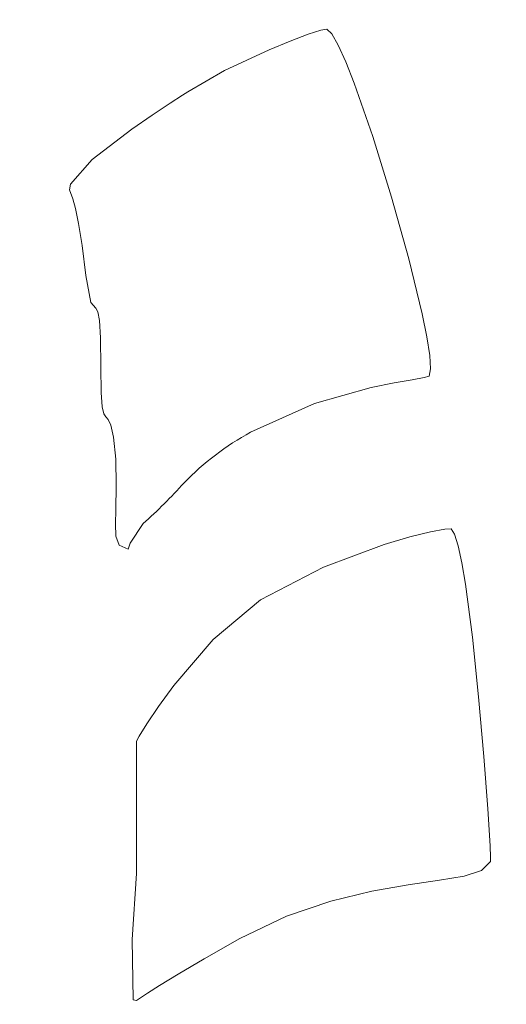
# Model space of a CAD drawing. Header units: millimetres. Extents: x -285 to 176, y -252 to 158.
# Tile 147 of 256: x 15.49 to 17.76, y -23.32 to -18.73. Entities that reach past the tile are written whole.
import ezdxf

# ---------------------------------------------------------------- set-up
doc = ezdxf.new("R2010")
doc.units = ezdxf.units.MM
doc.header["$MEASUREMENT"] = 0
doc.layers.add('Layer 1', color=7, linetype='Continuous')

msp = doc.modelspace()

# ---------------------------------------------------------------- linework, layer by layer
at = {"layer": 'Layer 1', "color": 1, "lineweight": 9}
msp.add_open_spline([(-4.334, -26.4073), (-4.334, -26.4073), (-6.4683, -24.2765), (-6.4683, -24.2765), (-6.4683, -24.2765), (-6.4683, -24.2765), (0.6049, -17.2034), (0.6049, -17.2034), (0.6049, -17.2034), (0.6049, -17.2034), (2.7357, -19.3376), (2.7357, -19.3376), (2.7357, -19.3376), (2.7357, -19.3376), (12.0948, -9.9785), (12.0948, -9.9785), (12.0948, -9.9785), (12.0948, -9.9785), (10.0275, -7.9112), (10.0275, -7.9112), (10.0275, -7.9112), (10.0275, -7.9112), (17.1008, -0.838), (17.1008, -0.838), (17.1008, -0.838), (17.1008, -0.838), (19.168, -2.9088), (19.168, -2.9088), (19.168, -2.9088), (19.168, -2.9088), (27.4089, 5.3356), (27.4089, 5.3356), (27.4089, 5.3356), (27.4089, 5.3356), (35.6145, -2.87), (35.6145, -2.87), (35.6145, -2.87), (35.6145, -2.87), (37.6465, -0.838), (37.6465, -0.838), (37.6465, -0.838), (37.6465, -0.838), (44.7163, -7.9112), (44.7163, -7.9112), (44.7163, -7.9112), (44.7163, -7.9112), (42.6877, -9.9432), (42.6877, -9.9432), (42.6877, -9.9432), (42.6877, -9.9432), (52.0469, -19.3024), (52.0469, -19.3024), (52.0469, -19.3024), (52.0469, -19.3024), (54.1424, -17.2034), (54.1424, -17.2034), (54.1424, -17.2034), (54.1424, -17.2034), (61.212, -24.2765), (61.212, -24.2765), (61.212, -24.2765), (61.212, -24.2765), (59.1166, -26.372), (59.1166, -26.372), (59.1166, -26.372), (59.1166, -26.372), (60.5982, -27.8537), (60.5982, -27.8537), (60.5982, -27.8537), (60.5982, -27.8537), (61.8752, -29.6598), (61.8752, -29.6598), (61.8752, -29.6598), (61.8752, -29.6598), (61.8752, -73.6689), (61.8752, -73.6689), (61.8752, -73.6689), (61.8752, -73.6689), (61.8752, -73.9617), (61.8752, -73.9617), (61.8752, -73.9617), (61.8752, -73.9617), (61.8752, -103.3622), (61.8752, -103.3622), (61.8752, -103.3622), (61.8752, -103.3622), (50.7204, -103.3622), (50.7204, -103.3622), (50.7204, -103.3622), (50.7204, -103.3622), (50.7204, -106.2513), (50.7204, -106.2513), (50.7204, -106.2513), (50.7204, -106.2513), (35.4205, -106.2513), (35.4205, -106.2513), (35.4205, -106.2513), (35.4205, -106.2513), (35.4205, -103.3622), (35.4205, -103.3622), (35.4205, -103.3622), (35.4205, -103.3622), (19.3338, -103.3622), (19.3338, -103.3622), (19.3338, -103.3622), (19.3338, -103.3622), (19.3338, -106.2513), (19.3338, -106.2513), (19.3338, -106.2513), (19.3338, -106.2513), (4.0338, -106.2513), (4.0338, -106.2513), (4.0338, -106.2513), (4.0338, -106.2513), (4.0338, -103.3622), (4.0338, -103.3622), (4.0338, -103.3622), (4.0338, -103.3622), (-7.121, -103.3622), (-7.121, -103.3622), (-7.121, -103.3622), (-7.121, -103.3622), (-7.121, -73.6972), (-7.121, -73.6972), (-7.121, -73.6972), (-7.121, -73.6972), (-7.121, -29.6598), (-7.121, -29.6598), (-7.121, -29.6598), (-7.121, -29.6598), (-5.8757, -27.9489), (-5.8757, -27.9489), (-5.8757, -27.9489), (-5.8757, -27.9489), (-4.334, -26.4073), (-4.334, -26.4073)], degree=3, knots=[0, 0, 0, 0, 0.028571, 0.028571, 0.028571, 0.028571, 0.057143, 0.057143, 0.057143, 0.057143, 0.085714, 0.085714, 0.085714, 0.085714, 0.114286, 0.114286, 0.114286, 0.114286, 0.142857, 0.142857, 0.142857, 0.142857, 0.171429, 0.171429, 0.171429, 0.171429, 0.2, 0.2, 0.2, 0.2, 0.228571, 0.228571, 0.228571, 0.228571, 0.257143, 0.257143, 0.257143, 0.257143, 0.285714, 0.285714, 0.285714, 0.285714, 0.314286, 0.314286, 0.314286, 0.314286, 0.342857, 0.342857, 0.342857, 0.342857, 0.371429, 0.371429, 0.371429, 0.371429, 0.4, 0.4, 0.4, 0.4, 0.428571, 0.428571, 0.428571, 0.428571, 0.457143, 0.457143, 0.457143, 0.457143, 0.485714, 0.485714, 0.485714, 0.485714, 0.514286, 0.514286, 0.514286, 0.514286, 0.542857, 0.542857, 0.542857, 0.542857, 0.571429, 0.571429, 0.571429, 0.571429, 0.6, 0.6, 0.6, 0.6, 0.628571, 0.628571, 0.628571, 0.628571, 0.657143, 0.657143, 0.657143, 0.657143, 0.685714, 0.685714, 0.685714, 0.685714, 0.714286, 0.714286, 0.714286, 0.714286, 0.742857, 0.742857, 0.742857, 0.742857, 0.771429, 0.771429, 0.771429, 0.771429, 0.8, 0.8, 0.8, 0.8, 0.828571, 0.828571, 0.828571, 0.828571, 0.857143, 0.857143, 0.857143, 0.857143, 0.885714, 0.885714, 0.885714, 0.885714, 0.914286, 0.914286, 0.914286, 0.914286, 0.942857, 0.942857, 0.942857, 0.942857, 1, 1, 1, 1], dxfattribs=at)
at = {"layer": 'Layer 1', "color": 3, "lineweight": 9}
for points, knots in [([(10.1158, -48.7346), (10.1158, -48.7346), (10.114, -48.851), (10.114, -48.851), (10.114, -48.851), (10.114, -48.851), (10.1145, -48.9462), (10.1145, -48.9462), (10.1145, -48.9462), (10.1145, -48.9462), (10.1262, -49.0203), (10.1262, -49.0203), (10.1262, -49.0203), (10.1262, -49.0203), (10.158, -49.0733), (10.158, -49.0733), (10.158, -49.0733), (10.158, -49.0733), (10.1792, -49.105), (10.1792, -49.105), (10.1792, -49.105), (10.1792, -49.105), (11.1942, -49.1024), (11.1942, -49.1024), (11.1942, -49.1024), (11.1942, -49.1024), (12.1438, -49.0999), (12.1438, -49.0999), (12.1438, -49.0999), (12.1438, -49.0999), (13.0279, -49.0974), (13.0279, -49.0974), (13.0279, -49.0974), (13.0279, -49.0974), (13.8465, -49.0951), (13.8465, -49.0951), (13.8465, -49.0951), (13.8465, -49.0951), (14.5996, -49.0928), (14.5996, -49.0928), (14.5996, -49.0928), (14.5996, -49.0928), (15.2874, -49.0906), (15.2874, -49.0906), (15.2874, -49.0906), (15.2874, -49.0906), (15.9097, -49.0885), (15.9097, -49.0885), (15.9097, -49.0885), (15.9097, -49.0885), (16.4666, -49.0865), (16.4666, -49.0865), (16.4666, -49.0865), (16.4666, -49.0865), (16.9581, -49.0845), (16.9581, -49.0845), (16.9581, -49.0845), (16.9581, -49.0845), (17.3842, -49.0827), (17.3842, -49.0827), (17.3842, -49.0827), (17.3842, -49.0827), (17.745, -49.0809), (17.745, -49.0809), (17.745, -49.0809), (17.745, -49.0809), (18.0403, -49.0792), (18.0403, -49.0792), (18.0403, -49.0792), (18.0403, -49.0792), (18.2704, -49.0776), (18.2704, -49.0776), (18.2704, -49.0776), (18.2704, -49.0776), (18.435, -49.0761), (18.435, -49.0761), (18.435, -49.0761), (18.435, -49.0761), (18.5343, -49.0746), (18.5343, -49.0746), (18.5343, -49.0746), (18.5343, -49.0746), (18.5683, -49.0733), (18.5683, -49.0733), (18.5683, -49.0733), (18.5683, -49.0733), (18.5974, -49.0454), (18.5974, -49.0454), (18.5974, -49.0454), (18.5974, -49.0454), (18.6, -49.0415), (18.6, -49.0415), (18.6, -49.0415), (18.6, -49.0415), (18.6, -38.4688), (18.6, -38.4688), (18.6, -38.4688), (18.6, -38.4688), (18.5939, -38.4172), (18.5939, -38.4172), (18.5939, -38.4172), (18.5939, -38.4172), (18.5885, -38.3494), (18.5885, -38.3494), (18.5885, -38.3494), (18.5885, -38.3494), (18.584, -38.2427), (18.584, -38.2427), (18.584, -38.2427), (18.584, -38.2427), (18.5802, -38.0747), (18.5802, -38.0747), (18.5802, -38.0747), (18.5802, -38.0747), (18.5785, -37.9606), (18.5785, -37.9606), (18.5785, -37.9606), (18.5785, -37.9606), (18.577, -37.8227), (18.577, -37.8227), (18.577, -37.8227), (18.577, -37.8227), (18.5757, -37.6582), (18.5757, -37.6582), (18.5757, -37.6582), (18.5757, -37.6582), (18.5745, -37.4642), (18.5745, -37.4642), (18.5745, -37.4642), (18.5745, -37.4642), (18.5734, -37.238), (18.5734, -37.238), (18.5734, -37.238), (18.5734, -37.238), (18.5725, -36.9767), (18.5725, -36.9767), (18.5725, -36.9767), (18.5725, -36.9767), (18.5717, -36.6774), (18.5717, -36.6774), (18.5717, -36.6774), (18.5717, -36.6774), (18.5709, -36.3375), (18.5709, -36.3375), (18.5709, -36.3375), (18.5709, -36.3375), (18.5703, -35.954), (18.5703, -35.954), (18.5703, -35.954), (18.5703, -35.954), (18.5698, -35.5242), (18.5698, -35.5242), (18.5698, -35.5242), (18.5698, -35.5242), (18.5694, -35.0452), (18.5694, -35.0452), (18.5694, -35.0452), (18.5694, -35.0452), (18.5691, -34.5141), (18.5691, -34.5141), (18.5691, -34.5141), (18.5691, -34.5141), (18.5688, -33.9283), (18.5688, -33.9283), (18.5688, -33.9283), (18.5688, -33.9283), (18.5686, -33.2848), (18.5686, -33.2848), (18.5686, -33.2848), (18.5686, -33.2848), (18.5684, -32.5808), (18.5684, -32.5808), (18.5684, -32.5808), (18.5684, -32.5808), (18.5683, -31.8136), (18.5683, -31.8136), (18.5683, -31.8136), (18.5683, -31.8136), (18.5683, -30.9803), (18.5683, -30.9803), (18.5683, -30.9803), (18.5683, -30.9803), (18.5682, -30.078), (18.5682, -30.078), (18.5682, -30.078), (18.5682, -30.078), (18.5682, -29.1041), (18.5682, -29.1041), (18.5682, -29.1041), (18.5682, -29.1041), (18.5682, -28.0555), (18.5682, -28.0555), (18.5682, -28.0555), (18.5682, -28.0555), (18.5683, -26.9296), (18.5683, -26.9296), (18.5683, -26.9296), (18.5683, -26.9296), (18.5683, -25.7235), (18.5683, -25.7235), (18.5683, -25.7235), (18.5683, -25.7235), (18.5683, -24.4343), (18.5683, -24.4343), (18.5683, -24.4343), (18.5683, -24.4343), (18.5683, -23.0594), (18.5683, -23.0594), (18.5683, -23.0594), (18.5683, -23.0594), (18.5672, -22.7164), (18.5672, -22.7164), (18.5672, -22.7164), (18.5672, -22.7164), (18.5601, -22.3181), (18.5601, -22.3181), (18.5601, -22.3181), (18.5601, -22.3181), (18.5412, -21.8703), (18.5412, -21.8703), (18.5412, -21.8703), (18.5412, -21.8703), (18.5048, -21.3784), (18.5048, -21.3784), (18.5048, -21.3784), (18.5048, -21.3784), (18.4453, -20.8482), (18.4453, -20.8482), (18.4453, -20.8482), (18.4453, -20.8482), (18.357, -20.2853), (18.357, -20.2853), (18.357, -20.2853), (18.357, -20.2853), (18.2341, -19.6952), (18.2341, -19.6952), (18.2341, -19.6952), (18.2341, -19.6952), (18.0709, -19.0836), (18.0709, -19.0836), (18.0709, -19.0836), (18.0709, -19.0836), (17.9781, -18.7968), (17.9781, -18.7968), (17.9781, -18.7968), (17.9781, -18.7968), (17.8566, -18.4625), (17.8566, -18.4625), (17.8566, -18.4625), (17.8566, -18.4625), (17.708, -18.0923), (17.708, -18.0923), (17.708, -18.0923), (17.708, -18.0923), (17.5338, -17.6976), (17.5338, -17.6976), (17.5338, -17.6976), (17.5338, -17.6976), (17.1144, -16.8805), (17.1144, -16.8805), (17.1144, -16.8805), (17.1144, -16.8805), (16.6103, -16.1027), (16.6103, -16.1027), (16.6103, -16.1027), (16.2914, -15.685), (15.9412, -15.2923), (15.5626, -14.9279), (15.5626, -14.9279), (15.5626, -14.9279), (15.1867, -14.5831), (15.1867, -14.5831), (15.1867, -14.5831), (15.1867, -14.5831), (14.7984, -14.273), (14.7984, -14.273), (14.7984, -14.273), (14.7984, -14.273), (14.624, -14.1481), (14.624, -14.1481), (14.624, -14.1481), (14.624, -14.1481), (14.4757, -14.0523), (14.4757, -14.0523), (14.4757, -14.0523), (14.4757, -14.0523), (14.3632, -13.9924), (14.3632, -13.9924), (14.3632, -13.9924), (14.3632, -13.9924), (14.2961, -13.9754), (14.2961, -13.9754), (14.2961, -13.9754), (14.2961, -13.9754), (14.2581, -13.9994), (14.2581, -13.9994), (14.2581, -13.9994), (14.2581, -13.9994), (14.175, -14.0602), (14.175, -14.0602), (14.175, -14.0602), (14.175, -14.0602), (14.0575, -14.1491), (14.0575, -14.1491), (14.0575, -14.1491), (14.0575, -14.1491), (13.9165, -14.2572), (13.9165, -14.2572), (13.9165, -14.2572), (13.9165, -14.2572), (13.6071, -14.4958), (13.6071, -14.4958), (13.6071, -14.4958), (13.6071, -14.4958), (13.3331, -14.7057), (13.3331, -14.7057), (13.3331, -14.7057), (13.3331, -14.7057), (13.3089, -14.7262), (13.3089, -14.7262), (13.3089, -14.7262), (13.3089, -14.7262), (13.2486, -14.7799), (13.2486, -14.7799), (13.2486, -14.7799), (13.2486, -14.7799), (13.1588, -14.863), (13.1588, -14.863), (13.1588, -14.863), (13.1588, -14.863), (13.046, -14.9715), (13.046, -14.9715), (13.046, -14.9715), (13.046, -14.9715), (12.7779, -15.2499), (12.7779, -15.2499), (12.7779, -15.2499), (12.7779, -15.2499), (12.4969, -15.5841), (12.4969, -15.5841), (12.4969, -15.5841), (12.4969, -15.5841), (12.4759, -15.6008), (12.4759, -15.6008), (12.4759, -15.6008), (12.4759, -15.6008), (12.421, -15.65), (12.421, -15.65), (12.421, -15.65), (12.421, -15.65), (12.3283, -15.7499), (12.3283, -15.7499), (12.3283, -15.7499), (12.3283, -15.7499), (12.194, -15.9187), (12.194, -15.9187), (12.194, -15.9187), (12.194, -15.9187), (12.11, -16.0347), (12.11, -16.0347), (12.11, -16.0347), (12.11, -16.0347), (12.0142, -16.1747), (12.0142, -16.1747), (12.0142, -16.1747), (12.0142, -16.1747), (11.9061, -16.341), (11.9061, -16.341), (11.9061, -16.341), (11.9061, -16.341), (11.7851, -16.536), (11.7851, -16.536), (11.7851, -16.536), (11.7851, -16.536), (11.6509, -16.7619), (11.6509, -16.7619), (11.6509, -16.7619), (11.6509, -16.7619), (11.5028, -17.021), (11.5028, -17.021), (11.5028, -17.021), (11.5028, -17.021), (11.3406, -17.3155), (11.3406, -17.3155), (11.3406, -17.3155), (11.3406, -17.3155), (11.1635, -17.6478), (11.1635, -17.6478), (11.1635, -17.6478), (11.1635, -17.6478), (11.055, -17.8796), (11.055, -17.8796), (11.055, -17.8796), (11.055, -17.8796), (10.9328, -18.182), (10.9328, -18.182), (10.9328, -18.182), (10.9328, -18.182), (10.8046, -18.5331), (10.8046, -18.5331), (10.8046, -18.5331), (10.8046, -18.5331), (10.678, -18.9108), (10.678, -18.9108), (10.678, -18.9108), (10.678, -18.9108), (10.5604, -19.2931), (10.5604, -19.2931), (10.5604, -19.2931), (10.5604, -19.2931), (10.4595, -19.658), (10.4595, -19.658), (10.4595, -19.658), (10.4595, -19.658), (10.3828, -19.9836), (10.3828, -19.9836), (10.3828, -19.9836), (10.3828, -19.9836), (10.3379, -20.2478), (10.3379, -20.2478), (10.3379, -20.2478), (10.3379, -20.2478), (10.3139, -20.4335), (10.3139, -20.4335), (10.3139, -20.4335), (10.3139, -20.4335), (10.2909, -20.5856), (10.2909, -20.5856), (10.2909, -20.5856), (10.2909, -20.5856), (10.269, -20.7117), (10.269, -20.7117), (10.269, -20.7117), (10.269, -20.7117), (10.2482, -20.8192), (10.2482, -20.8192), (10.2482, -20.8192), (10.2482, -20.8192), (10.2103, -21.0091), (10.2103, -21.0091), (10.2103, -21.0091), (10.2103, -21.0091), (10.178, -21.2157), (10.178, -21.2157), (10.178, -21.2157), (10.178, -21.2157), (10.164, -21.3442), (10.164, -21.3442), (10.164, -21.3442), (10.164, -21.3442), (10.1517, -21.4996), (10.1517, -21.4996), (10.1517, -21.4996), (10.1517, -21.4996), (10.1411, -21.6893), (10.1411, -21.6893), (10.1411, -21.6893), (10.1411, -21.6893), (10.1322, -21.9211), (10.1322, -21.9211), (10.1322, -21.9211), (10.1322, -21.9211), (10.1252, -22.2024), (10.1252, -22.2024), (10.1252, -22.2024), (10.1252, -22.2024), (10.12, -22.5409), (10.12, -22.5409), (10.12, -22.5409), (10.12, -22.5409), (10.1169, -22.9439), (10.1169, -22.9439), (10.1169, -22.9439), (10.1169, -22.9439), (10.1158, -23.4193), (10.1158, -23.4193), (10.1158, -23.4193), (10.1158, -23.4193), (10.1158, -48.7346), (10.1158, -48.7346), (10.1158, -48.7346), (10.1158, -48.7346), (10.1158, -48.7346), (10.1158, -48.7346)], [0, 0, 0, 0, 0.008197, 0.008197, 0.008197, 0.008197, 0.016393, 0.016393, 0.016393, 0.016393, 0.02459, 0.02459, 0.02459, 0.02459, 0.032787, 0.032787, 0.032787, 0.032787, 0.040984, 0.040984, 0.040984, 0.040984, 0.04918, 0.04918, 0.04918, 0.04918, 0.057377, 0.057377, 0.057377, 0.057377, 0.065574, 0.065574, 0.065574, 0.065574, 0.07377, 0.07377, 0.07377, 0.07377, 0.081967, 0.081967, 0.081967, 0.081967, 0.090164, 0.090164, 0.090164, 0.090164, 0.098361, 0.098361, 0.098361, 0.098361, 0.106557, 0.106557, 0.106557, 0.106557, 0.114754, 0.114754, 0.114754, 0.114754, 0.122951, 0.122951, 0.122951, 0.122951, 0.131148, 0.131148, 0.131148, 0.131148, 0.139344, 0.139344, 0.139344, 0.139344, 0.147541, 0.147541, 0.147541, 0.147541, 0.155738, 0.155738, 0.155738, 0.155738, 0.163934, 0.163934, 0.163934, 0.163934, 0.172131, 0.172131, 0.172131, 0.172131, 0.180328, 0.180328, 0.180328, 0.180328, 0.188525, 0.188525, 0.188525, 0.188525, 0.196721, 0.196721, 0.196721, 0.196721, 0.204918, 0.204918, 0.204918, 0.204918, 0.213115, 0.213115, 0.213115, 0.213115, 0.221311, 0.221311, 0.221311, 0.221311, 0.229508, 0.229508, 0.229508, 0.229508, 0.237705, 0.237705, 0.237705, 0.237705, 0.245902, 0.245902, 0.245902, 0.245902, 0.254098, 0.254098, 0.254098, 0.254098, 0.262295, 0.262295, 0.262295, 0.262295, 0.270492, 0.270492, 0.270492, 0.270492, 0.278689, 0.278689, 0.278689, 0.278689, 0.286885, 0.286885, 0.286885, 0.286885, 0.295082, 0.295082, 0.295082, 0.295082, 0.303279, 0.303279, 0.303279, 0.303279, 0.311475, 0.311475, 0.311475, 0.311475, 0.319672, 0.319672, 0.319672, 0.319672, 0.327869, 0.327869, 0.327869, 0.327869, 0.336066, 0.336066, 0.336066, 0.336066, 0.344262, 0.344262, 0.344262, 0.344262, 0.352459, 0.352459, 0.352459, 0.352459, 0.360656, 0.360656, 0.360656, 0.360656, 0.368852, 0.368852, 0.368852, 0.368852, 0.377049, 0.377049, 0.377049, 0.377049, 0.385246, 0.385246, 0.385246, 0.385246, 0.393443, 0.393443, 0.393443, 0.393443, 0.401639, 0.401639, 0.401639, 0.401639, 0.409836, 0.409836, 0.409836, 0.409836, 0.418033, 0.418033, 0.418033, 0.418033, 0.42623, 0.42623, 0.42623, 0.42623, 0.434426, 0.434426, 0.434426, 0.434426, 0.442623, 0.442623, 0.442623, 0.442623, 0.45082, 0.45082, 0.45082, 0.45082, 0.459016, 0.459016, 0.459016, 0.459016, 0.467213, 0.467213, 0.467213, 0.467213, 0.47541, 0.47541, 0.47541, 0.47541, 0.483607, 0.483607, 0.483607, 0.483607, 0.491803, 0.491803, 0.491803, 0.491803, 0.5, 0.5, 0.5, 0.5, 0.508197, 0.508197, 0.508197, 0.508197, 0.516393, 0.516393, 0.516393, 0.516393, 0.52459, 0.52459, 0.52459, 0.52459, 0.532787, 0.532787, 0.532787, 0.532787, 0.540984, 0.540984, 0.540984, 0.540984, 0.54918, 0.54918, 0.54918, 0.54918, 0.557377, 0.557377, 0.557377, 0.557377, 0.565574, 0.565574, 0.565574, 0.565574, 0.57377, 0.57377, 0.57377, 0.57377, 0.581967, 0.581967, 0.581967, 0.581967, 0.590164, 0.590164, 0.590164, 0.590164, 0.598361, 0.598361, 0.598361, 0.598361, 0.606557, 0.606557, 0.606557, 0.606557, 0.614754, 0.614754, 0.614754, 0.614754, 0.622951, 0.622951, 0.622951, 0.622951, 0.631148, 0.631148, 0.631148, 0.631148, 0.639344, 0.639344, 0.639344, 0.639344, 0.647541, 0.647541, 0.647541, 0.647541, 0.655738, 0.655738, 0.655738, 0.655738, 0.663934, 0.663934, 0.663934, 0.663934, 0.672131, 0.672131, 0.672131, 0.672131, 0.680328, 0.680328, 0.680328, 0.680328, 0.688525, 0.688525, 0.688525, 0.688525, 0.696721, 0.696721, 0.696721, 0.696721, 0.704918, 0.704918, 0.704918, 0.704918, 0.713115, 0.713115, 0.713115, 0.713115, 0.721311, 0.721311, 0.721311, 0.721311, 0.729508, 0.729508, 0.729508, 0.729508, 0.737705, 0.737705, 0.737705, 0.737705, 0.745902, 0.745902, 0.745902, 0.745902, 0.754098, 0.754098, 0.754098, 0.754098, 0.762295, 0.762295, 0.762295, 0.762295, 0.770492, 0.770492, 0.770492, 0.770492, 0.778689, 0.778689, 0.778689, 0.778689, 0.786885, 0.786885, 0.786885, 0.786885, 0.795082, 0.795082, 0.795082, 0.795082, 0.803279, 0.803279, 0.803279, 0.803279, 0.811475, 0.811475, 0.811475, 0.811475, 0.819672, 0.819672, 0.819672, 0.819672, 0.827869, 0.827869, 0.827869, 0.827869, 0.836066, 0.836066, 0.836066, 0.836066, 0.844262, 0.844262, 0.844262, 0.844262, 0.852459, 0.852459, 0.852459, 0.852459, 0.860656, 0.860656, 0.860656, 0.860656, 0.868852, 0.868852, 0.868852, 0.868852, 0.877049, 0.877049, 0.877049, 0.877049, 0.885246, 0.885246, 0.885246, 0.885246, 0.893443, 0.893443, 0.893443, 0.893443, 0.901639, 0.901639, 0.901639, 0.901639, 0.909836, 0.909836, 0.909836, 0.909836, 0.918033, 0.918033, 0.918033, 0.918033, 0.92623, 0.92623, 0.92623, 0.92623, 0.934426, 0.934426, 0.934426, 0.934426, 0.942623, 0.942623, 0.942623, 0.942623, 0.95082, 0.95082, 0.95082, 0.95082, 0.959016, 0.959016, 0.959016, 0.959016, 0.967213, 0.967213, 0.967213, 0.967213, 0.97541, 0.97541, 0.97541, 0.97541, 0.983607, 0.983607, 0.983607, 0.983607, 1, 1, 1, 1]), ([(15.9965, -21.1968), (15.9965, -21.1968), (16.0067, -21.1685), (16.0067, -21.1685), (16.0067, -21.1685), (16.0067, -21.1685), (16.0671, -21.0769), (16.0671, -21.0769), (16.0671, -21.0769), (16.1344, -21.0172), (16.198, -20.9536), (16.2576, -20.8864), (16.2576, -20.8864), (16.3494, -20.7932), (16.4539, -20.7136), (16.5681, -20.65), (16.5681, -20.65), (16.5681, -20.65), (16.8659, -20.5164), (16.8659, -20.5164), (16.8659, -20.5164), (16.8659, -20.5164), (17.1299, -20.4414), (17.1299, -20.4414), (17.1299, -20.4414), (17.1299, -20.4414), (17.2371, -20.4198), (17.2371, -20.4198), (17.2371, -20.4198), (17.2371, -20.4198), (17.3212, -20.4054), (17.3212, -20.4054), (17.3212, -20.4054), (17.3212, -20.4054), (17.3773, -20.396), (17.3773, -20.396), (17.3773, -20.396), (17.3773, -20.396), (17.4006, -20.389), (17.4006, -20.389), (17.4006, -20.389), (17.4006, -20.389), (17.4075, -20.3549), (17.4075, -20.3549), (17.4075, -20.3549), (17.4075, -20.3549), (17.4036, -20.2923), (17.4036, -20.2923), (17.4036, -20.2923), (17.4036, -20.2923), (17.3903, -20.2056), (17.3903, -20.2056), (17.3903, -20.2056), (17.3903, -20.2056), (17.3689, -20.0987), (17.3689, -20.0987), (17.3689, -20.0987), (17.3689, -20.0987), (17.3064, -19.8416), (17.3064, -19.8416), (17.3064, -19.8416), (17.3064, -19.8416), (17.226, -19.5542), (17.226, -19.5542), (17.226, -19.5542), (17.226, -19.5542), (17.1377, -19.2699), (17.1377, -19.2699), (17.1377, -19.2699), (17.1377, -19.2699), (17.0514, -19.0222), (17.0514, -19.0222), (17.0514, -19.0222), (17.0514, -19.0222), (17.0121, -18.9224), (17.0121, -18.9224), (17.0121, -18.9224), (17.0121, -18.9224), (16.977, -18.8443), (16.977, -18.8443), (16.977, -18.8443), (16.977, -18.8443), (16.9474, -18.792), (16.9474, -18.792), (16.9474, -18.792), (16.9474, -18.792), (16.9244, -18.7697), (16.9244, -18.7697), (16.9244, -18.7697), (16.9244, -18.7697), (16.8956, -18.7741), (16.8956, -18.7741), (16.8956, -18.7741), (16.8956, -18.7741), (16.8359, -18.7936), (16.8359, -18.7936), (16.8359, -18.7936), (16.8359, -18.7936), (16.7531, -18.8251), (16.7531, -18.8251), (16.7531, -18.8251), (16.7531, -18.8251), (16.6554, -18.8658), (16.6554, -18.8658), (16.6554, -18.8658), (16.6554, -18.8658), (16.4471, -18.9631), (16.4471, -18.9631), (16.4471, -18.9631), (16.4471, -18.9631), (16.2752, -19.0625), (16.2752, -19.0625), (16.2752, -19.0625), (16.2752, -19.0625), (16.2513, -19.0773), (16.2513, -19.0773), (16.2513, -19.0773), (16.2513, -19.0773), (16.1923, -19.1153), (16.1923, -19.1153), (16.1923, -19.1153), (16.1923, -19.1153), (16.1094, -19.1704), (16.1094, -19.1704), (16.1094, -19.1704), (16.1094, -19.1704), (16.0138, -19.2366), (16.0138, -19.2366), (16.0138, -19.2366), (16.0138, -19.2366), (15.8293, -19.3785), (15.8293, -19.3785), (15.8293, -19.3785), (15.8293, -19.3785), (15.7285, -19.4929), (15.7285, -19.4929), (15.7285, -19.4929), (15.7285, -19.4929), (15.7242, -19.5194), (15.7242, -19.5194), (15.7242, -19.5194), (15.7242, -19.5194), (15.7386, -19.5621), (15.7386, -19.5621), (15.7386, -19.5621), (15.7386, -19.5621), (15.751, -19.607), (15.751, -19.607), (15.751, -19.607), (15.751, -19.607), (15.7657, -19.6769), (15.7657, -19.6769), (15.7657, -19.6769), (15.7657, -19.6769), (15.782, -19.7788), (15.782, -19.7788), (15.782, -19.7788), (15.782, -19.7788), (15.799, -19.9198), (15.799, -19.9198), (15.799, -19.9198), (15.799, -19.9198), (15.8235, -20.046), (15.8235, -20.046), (15.8235, -20.046), (15.8235, -20.046), (15.8463, -20.0723), (15.8463, -20.0723), (15.8463, -20.0723), (15.8463, -20.0723), (15.8557, -20.0887), (15.8557, -20.0887), (15.8557, -20.0887), (15.8557, -20.0887), (15.8631, -20.1291), (15.8631, -20.1291), (15.8631, -20.1291), (15.8631, -20.1291), (15.8679, -20.2096), (15.8679, -20.2096), (15.8679, -20.2096), (15.8679, -20.2096), (15.8696, -20.3466), (15.8696, -20.3466), (15.8696, -20.3466), (15.8696, -20.3466), (15.8714, -20.4651), (15.8714, -20.4651), (15.8714, -20.4651), (15.8714, -20.4651), (15.8762, -20.5324), (15.8762, -20.5324), (15.8762, -20.5324), (15.8762, -20.5324), (15.8836, -20.5649), (15.8836, -20.5649), (15.8836, -20.5649), (15.8836, -20.5649), (15.893, -20.579), (15.893, -20.579), (15.893, -20.579), (15.893, -20.579), (15.9039, -20.5909), (15.9039, -20.5909), (15.9039, -20.5909), (15.9039, -20.5909), (15.9157, -20.617), (15.9157, -20.617), (15.9157, -20.617), (15.9157, -20.617), (15.928, -20.6735), (15.928, -20.6735), (15.928, -20.6735), (15.928, -20.6735), (15.9401, -20.777), (15.9401, -20.777), (15.9401, -20.777), (15.9401, -20.777), (15.9415, -20.8991), (15.9415, -20.8991), (15.9415, -20.8991), (15.9415, -20.8991), (15.9401, -21.0134), (15.9401, -21.0134), (15.9401, -21.0134), (15.9401, -21.0134), (15.938, -21.0782), (15.938, -21.0782), (15.938, -21.0782), (15.938, -21.0782), (15.9393, -21.1355), (15.9393, -21.1355), (15.9393, -21.1355), (15.9393, -21.1355), (15.955, -21.1776), (15.955, -21.1776), (15.955, -21.1776), (15.955, -21.1776), (15.9965, -21.1968), (15.9965, -21.1968)], [0, 0, 0, 0, 0.016393, 0.016393, 0.016393, 0.016393, 0.032787, 0.032787, 0.032787, 0.032787, 0.04918, 0.04918, 0.04918, 0.04918, 0.065574, 0.065574, 0.065574, 0.065574, 0.081967, 0.081967, 0.081967, 0.081967, 0.098361, 0.098361, 0.098361, 0.098361, 0.114754, 0.114754, 0.114754, 0.114754, 0.131148, 0.131148, 0.131148, 0.131148, 0.147541, 0.147541, 0.147541, 0.147541, 0.163934, 0.163934, 0.163934, 0.163934, 0.180328, 0.180328, 0.180328, 0.180328, 0.196721, 0.196721, 0.196721, 0.196721, 0.213115, 0.213115, 0.213115, 0.213115, 0.229508, 0.229508, 0.229508, 0.229508, 0.245902, 0.245902, 0.245902, 0.245902, 0.262295, 0.262295, 0.262295, 0.262295, 0.278689, 0.278689, 0.278689, 0.278689, 0.295082, 0.295082, 0.295082, 0.295082, 0.311475, 0.311475, 0.311475, 0.311475, 0.327869, 0.327869, 0.327869, 0.327869, 0.344262, 0.344262, 0.344262, 0.344262, 0.360656, 0.360656, 0.360656, 0.360656, 0.377049, 0.377049, 0.377049, 0.377049, 0.393443, 0.393443, 0.393443, 0.393443, 0.409836, 0.409836, 0.409836, 0.409836, 0.42623, 0.42623, 0.42623, 0.42623, 0.442623, 0.442623, 0.442623, 0.442623, 0.459016, 0.459016, 0.459016, 0.459016, 0.47541, 0.47541, 0.47541, 0.47541, 0.491803, 0.491803, 0.491803, 0.491803, 0.508197, 0.508197, 0.508197, 0.508197, 0.52459, 0.52459, 0.52459, 0.52459, 0.540984, 0.540984, 0.540984, 0.540984, 0.557377, 0.557377, 0.557377, 0.557377, 0.57377, 0.57377, 0.57377, 0.57377, 0.590164, 0.590164, 0.590164, 0.590164, 0.606557, 0.606557, 0.606557, 0.606557, 0.622951, 0.622951, 0.622951, 0.622951, 0.639344, 0.639344, 0.639344, 0.639344, 0.655738, 0.655738, 0.655738, 0.655738, 0.672131, 0.672131, 0.672131, 0.672131, 0.688525, 0.688525, 0.688525, 0.688525, 0.704918, 0.704918, 0.704918, 0.704918, 0.721311, 0.721311, 0.721311, 0.721311, 0.737705, 0.737705, 0.737705, 0.737705, 0.754098, 0.754098, 0.754098, 0.754098, 0.770492, 0.770492, 0.770492, 0.770492, 0.786885, 0.786885, 0.786885, 0.786885, 0.803279, 0.803279, 0.803279, 0.803279, 0.819672, 0.819672, 0.819672, 0.819672, 0.836066, 0.836066, 0.836066, 0.836066, 0.852459, 0.852459, 0.852459, 0.852459, 0.868852, 0.868852, 0.868852, 0.868852, 0.885246, 0.885246, 0.885246, 0.885246, 0.901639, 0.901639, 0.901639, 0.901639, 0.918033, 0.918033, 0.918033, 0.918033, 0.934426, 0.934426, 0.934426, 0.934426, 0.95082, 0.95082, 0.95082, 0.95082, 0.967213, 0.967213, 0.967213, 0.967213, 1, 1, 1, 1]), ([(17.6863, -22.6538), (17.6863, -22.6538), (17.687, -22.6328), (17.687, -22.6328), (17.687, -22.6328), (17.687, -22.6328), (17.6851, -22.5819), (17.6851, -22.5819), (17.6851, -22.5819), (17.6851, -22.5819), (17.6809, -22.5053), (17.6809, -22.5053), (17.6809, -22.5053), (17.6809, -22.5053), (17.6746, -22.4073), (17.6746, -22.4073), (17.6746, -22.4073), (17.6746, -22.4073), (17.6562, -22.1639), (17.6562, -22.1639), (17.6562, -22.1639), (17.6562, -22.1639), (17.6317, -21.8856), (17.6317, -21.8856), (17.6317, -21.8856), (17.6317, -21.8856), (17.6025, -21.6063), (17.6025, -21.6063), (17.6025, -21.6063), (17.6025, -21.6063), (17.5703, -21.3599), (17.5703, -21.3599), (17.5703, -21.3599), (17.5703, -21.3599), (17.5535, -21.2597), (17.5535, -21.2597), (17.5535, -21.2597), (17.5535, -21.2597), (17.5366, -21.1803), (17.5366, -21.1803), (17.5366, -21.1803), (17.5366, -21.1803), (17.5196, -21.1262), (17.5196, -21.1262), (17.5196, -21.1262), (17.5196, -21.1262), (17.5029, -21.1015), (17.5029, -21.1015), (17.5029, -21.1015), (17.5029, -21.1015), (17.474, -21.103), (17.474, -21.103), (17.474, -21.103), (17.474, -21.103), (17.4077, -21.1156), (17.4077, -21.1156), (17.4077, -21.1156), (17.4077, -21.1156), (17.3109, -21.1395), (17.3109, -21.1395), (17.3109, -21.1395), (17.3109, -21.1395), (17.1907, -21.1747), (17.1907, -21.1747), (17.1907, -21.1747), (17.1907, -21.1747), (16.9076, -21.2801), (16.9076, -21.2801), (16.9076, -21.2801), (16.9076, -21.2801), (16.6139, -21.4332), (16.6139, -21.4332), (16.6139, -21.4332), (16.6139, -21.4332), (16.393, -21.6176), (16.393, -21.6176), (16.393, -21.6176), (16.393, -21.6176), (16.2096, -21.8318), (16.2096, -21.8318), (16.2096, -21.8318), (16.2096, -21.8318), (16.1381, -21.93), (16.1381, -21.93), (16.1381, -21.93), (16.1381, -21.93), (16.0836, -22.0116), (16.0836, -22.0116), (16.0836, -22.0116), (16.0836, -22.0116), (16.0485, -22.0686), (16.0485, -22.0686), (16.0485, -22.0686), (16.0485, -22.0686), (16.0353, -22.0929), (16.0353, -22.0929), (16.0353, -22.0929), (16.0353, -22.0929), (16.0353, -22.7102), (16.0353, -22.7102), (16.0353, -22.7102), (16.0353, -22.7102), (16.0151, -23.018), (16.0151, -23.018), (16.0151, -23.018), (16.0151, -23.018), (16.0212, -23.2994), (16.0212, -23.2994), (16.0212, -23.2994), (16.0212, -23.2994), (16.0365, -23.3018), (16.0365, -23.3018), (16.0365, -23.3018), (16.0365, -23.3018), (16.0874, -23.2689), (16.0874, -23.2689), (16.0874, -23.2689), (16.0874, -23.2689), (16.1436, -23.2327), (16.1436, -23.2327), (16.1436, -23.2327), (16.1436, -23.2327), (16.2296, -23.1798), (16.2296, -23.1798), (16.2296, -23.1798), (16.2296, -23.1798), (16.3523, -23.1076), (16.3523, -23.1076), (16.3523, -23.1076), (16.3523, -23.1076), (16.5186, -23.0136), (16.5186, -23.0136), (16.5186, -23.0136), (16.5186, -23.0136), (16.7358, -22.9096), (16.7358, -22.9096), (16.7358, -22.9096), (16.7358, -22.9096), (16.9422, -22.8383), (16.9422, -22.8383), (16.9422, -22.8383), (16.9422, -22.8383), (17.1331, -22.7918), (17.1331, -22.7918), (17.1331, -22.7918), (17.1331, -22.7918), (17.3036, -22.7622), (17.3036, -22.7622), (17.3036, -22.7622), (17.3036, -22.7622), (17.449, -22.7416), (17.449, -22.7416), (17.449, -22.7416), (17.449, -22.7416), (17.5644, -22.7219), (17.5644, -22.7219), (17.5644, -22.7219), (17.5644, -22.7219), (17.6451, -22.6953), (17.6451, -22.6953), (17.6451, -22.6953), (17.6451, -22.6953), (17.6863, -22.6538), (17.6863, -22.6538)], [0, 0, 0, 0, 0.02381, 0.02381, 0.02381, 0.02381, 0.047619, 0.047619, 0.047619, 0.047619, 0.071429, 0.071429, 0.071429, 0.071429, 0.095238, 0.095238, 0.095238, 0.095238, 0.119048, 0.119048, 0.119048, 0.119048, 0.142857, 0.142857, 0.142857, 0.142857, 0.166667, 0.166667, 0.166667, 0.166667, 0.190476, 0.190476, 0.190476, 0.190476, 0.214286, 0.214286, 0.214286, 0.214286, 0.238095, 0.238095, 0.238095, 0.238095, 0.261905, 0.261905, 0.261905, 0.261905, 0.285714, 0.285714, 0.285714, 0.285714, 0.309524, 0.309524, 0.309524, 0.309524, 0.333333, 0.333333, 0.333333, 0.333333, 0.357143, 0.357143, 0.357143, 0.357143, 0.380952, 0.380952, 0.380952, 0.380952, 0.404762, 0.404762, 0.404762, 0.404762, 0.428571, 0.428571, 0.428571, 0.428571, 0.452381, 0.452381, 0.452381, 0.452381, 0.47619, 0.47619, 0.47619, 0.47619, 0.5, 0.5, 0.5, 0.5, 0.52381, 0.52381, 0.52381, 0.52381, 0.547619, 0.547619, 0.547619, 0.547619, 0.571429, 0.571429, 0.571429, 0.571429, 0.595238, 0.595238, 0.595238, 0.595238, 0.619048, 0.619048, 0.619048, 0.619048, 0.642857, 0.642857, 0.642857, 0.642857, 0.666667, 0.666667, 0.666667, 0.666667, 0.690476, 0.690476, 0.690476, 0.690476, 0.714286, 0.714286, 0.714286, 0.714286, 0.738095, 0.738095, 0.738095, 0.738095, 0.761905, 0.761905, 0.761905, 0.761905, 0.785714, 0.785714, 0.785714, 0.785714, 0.809524, 0.809524, 0.809524, 0.809524, 0.833333, 0.833333, 0.833333, 0.833333, 0.857143, 0.857143, 0.857143, 0.857143, 0.880952, 0.880952, 0.880952, 0.880952, 0.904762, 0.904762, 0.904762, 0.904762, 0.928571, 0.928571, 0.928571, 0.928571, 0.952381, 0.952381, 0.952381, 0.952381, 1, 1, 1, 1])]:
    msp.add_open_spline(points, degree=3, knots=knots, dxfattribs=at)

doc.saveas('drawing.dxf')
